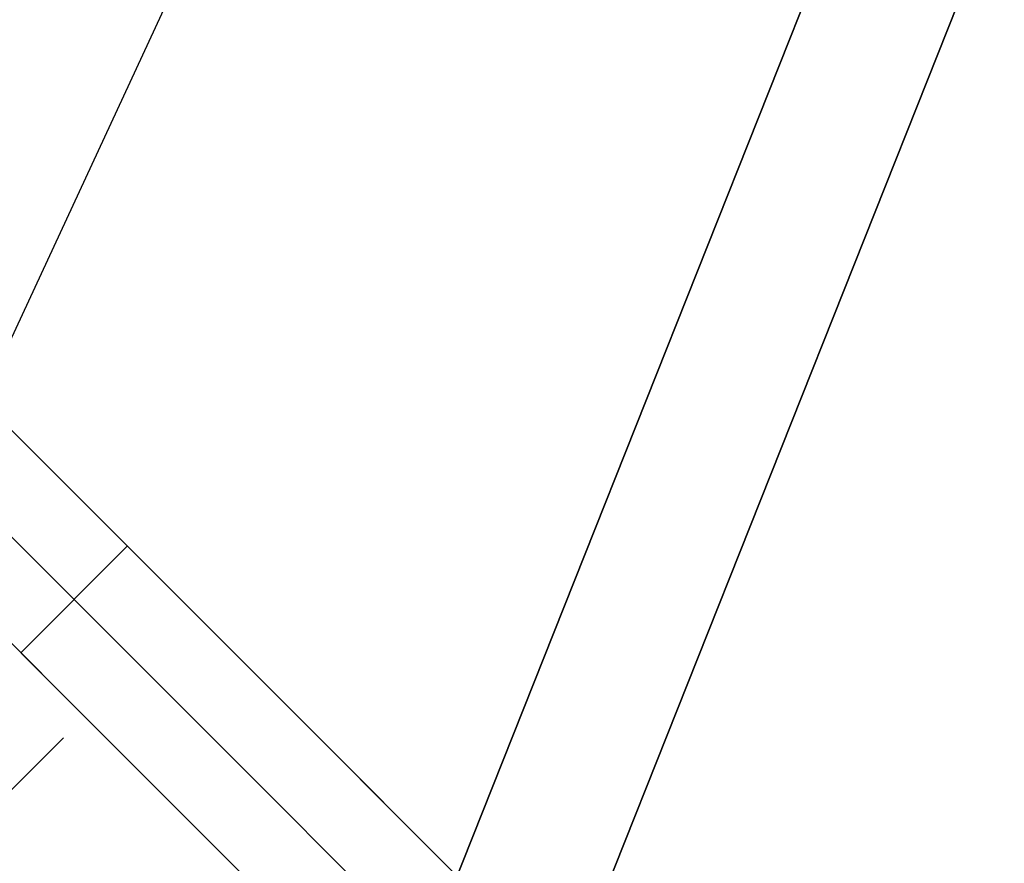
# Model space of a CAD drawing. Header units: millimetres. Extents: x -630 to 192, y -7 to 1615.
# Tile 27 of 249: x -587.18 to -577.37, y 57.17 to 65.56. Entities that reach past the tile are written whole.
import ezdxf

# ---------------------------------------------------------------- set-up
doc = ezdxf.new("R2010")
doc.units = ezdxf.units.MM
doc.header["$MEASUREMENT"] = 0
doc.layers.add('OVIDIO 160x80x72h', color=7, linetype='Continuous')

msp = doc.modelspace()

# ---------------------------------------------------------------- linework, layer by layer
at = {"layer": 'OVIDIO 160x80x72h', "extrusion": (0.108979, 0.202852, 0.973126)}
for points in [[(553.5254, 272.455), (553.5254, 433.1109)], [(553.5254, 433.1109), (553.5254, 272.455)], [(553.2299, 433.1109), (553.2299, 272.455)], [(552.9345, 433.1109), (552.9345, 272.455)], [(552.9345, 272.455), (552.9345, 433.1109)]]:
    msp.add_lwpolyline(points, dxfattribs=at)
at = {"layer": 'OVIDIO 160x80x72h', "extrusion": (-0.045678, -0.114881, 0.992329)}
for points in [[(-561.1745, -79.4979), (-561.1745, 29.4169)], [(-559.343, 30.0706), (-559.343, -76.7853)], [(-559.343, -76.7853), (-559.343, 30.0706)], [(-558.8863, -76.7853), (-558.8863, 30.0706)], [(-558.8863, 30.0706), (-558.8863, -76.7853)], [(-560.487, -79.4979), (-560.487, 29.4179)]]:
    msp.add_lwpolyline(points, dxfattribs=at)
at = {"layer": 'OVIDIO 160x80x72h', "extrusion": (0.021464, 0.046296, 0.998697)}
for points in [[(559.0309, 153.3604), (559.0309, 254.663)], [(560.5168, 154.3242), (560.5168, 254.8372)]]:
    msp.add_lwpolyline(points, dxfattribs=at)
at = {"layer": 'OVIDIO 160x80x72h', "extrusion": (0.235702, 0.235702, 0.942809)}
for points in [[(442.3418, 639.8066), (442.3418, 530.7288)], [(441.3931, 530.7288), (441.3931, 639.8066)], [(439.4957, 639.8066), (439.4957, 530.7288)], [(438.547, 530.7288), (438.547, 639.8066)], [(426.0061, 618.8965), (426.0061, 513.4885)], [(422.4996, 613.8023), (422.4996, 509.2619)]]:
    msp.add_lwpolyline(points, dxfattribs=at)
at = {"layer": 'OVIDIO 160x80x72h', "extrusion": (0.108989, 0.202866, 0.973122)}
for points in [[(552.524, 416.5061), (552.524, 359.125)], [(552.524, 359.125), (552.524, 416.5061)], [(551.811, 359.125), (551.811, 416.5061)]]:
    msp.add_lwpolyline(points, dxfattribs=at)
at = {"layer": 'OVIDIO 160x80x72h', "extrusion": (0.108986, 0.202861, 0.973124)}
for points in [[(551.0986, 359.1201), (551.0986, 416.5012)], [(551.0986, 416.5012), (551.0986, 359.1201)]]:
    msp.add_lwpolyline(points, dxfattribs=at)
at = {"layer": 'OVIDIO 160x80x72h', "extrusion": (0.202852, 0.108979, 0.973126)}
for points in [[(290.563, 519.5545), (290.563, 680.2104)], [(290.563, 680.2104), (290.563, 519.5545)], [(290.2675, 680.2104), (290.2675, 519.5545)], [(289.9721, 519.5545), (289.9721, 680.2104)], [(289.9721, 680.2104), (289.9721, 519.5545)]]:
    msp.add_lwpolyline(points, dxfattribs=at)
at = {"layer": 'OVIDIO 160x80x72h', "extrusion": (0.046296, 0.021464, 0.998697)}
for points in [[(268.0672, 456.0707), (268.0672, 557.3752)], [(266.581, 457.0389), (266.581, 557.5502)]]:
    msp.add_lwpolyline(points, dxfattribs=at)
at = {"layer": 'OVIDIO 160x80x72h', "extrusion": (-0.287767, -0.106919, 0.951713)}
for points in [[(-255.5646, -292.6331), (-255.5646, -268.2385)], [(-255.5646, -268.2385), (-255.5646, -292.6331)], [(-255.4772, -268.6792), (-255.4772, -292.6331)], [(-255.3898, -292.6331), (-255.3898, -269.1199)], [(-255.3898, -269.1199), (-255.3898, -292.6331)]]:
    msp.add_lwpolyline(points, dxfattribs=at)
at = {"layer": 'OVIDIO 160x80x72h', "extrusion": (0.999884, 0.000231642, -0.015217)}
for points in [[(65.6203, -9.1421), (55.5167, 654.5109)], [(65.0935, -9.1617), (54.9897, 654.5028)], [(54.9897, 654.5028), (65.0935, -9.1617)], [(64.1202, -9.143), (54.0169, 654.488)]]:
    msp.add_lwpolyline(points, dxfattribs=at)
at = {"layer": 'OVIDIO 160x80x72h', "extrusion": (0.999884, 0.000231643, -0.015217)}
for points in [[(54.9894, 654.5028), (65.0926, -9.1229)], [(65.0926, -9.1229), (54.9894, 654.5028)]]:
    msp.add_lwpolyline(points, dxfattribs=at)
at = {"layer": 'OVIDIO 160x80x72h'}
for points in [[(-590.7358, 64.9558), (-581.473, 55.693)], [(-581.473, 55.693), (-590.7358, 64.9558)], [(-591.2662, 64.4255), (-582.0034, 55.1626)], [(-582.5337, 54.6323), (-591.7965, 63.8951)], [(-591.7965, 63.8951), (-582.5337, 54.6323)], [(-587.1651, 59.2637), (-586.1044, 60.3244)], [(-586.7408, 58.4151), (-622.9322, 22.2238)]]:
    msp.add_lwpolyline(points, dxfattribs=at)
at = {"layer": 'OVIDIO 160x80x72h', "extrusion": (0.000231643, 0.999884, 0.015217)}
for points in [[(582.1323, 662.5282), (592.2356, -1.1057)], [(592.2356, -1.1057), (582.1323, 662.5282)], [(591.8113, -1.104), (581.7081, 662.5217)], [(581.7081, 662.5217), (591.8113, -1.104)]]:
    msp.add_lwpolyline(points, dxfattribs=at)
at = {"layer": 'OVIDIO 160x80x72h', "extrusion": (0.015219, -0.015219, 0.999768)}
for points in [[(-590.6654, 64.8094), (-590.6978, 64.841), (-590.7311, 64.8719), (-590.7652, 64.9019), (-590.8001, 64.9311), (-590.8357, 64.9594), (-590.872, 64.9868), (-590.909, 65.0133), (-590.9467, 65.0388), (-590.9849, 65.0634), (-591.0237, 65.0869), (-591.0631, 65.1095), (-591.1029, 65.131), (-591.1431, 65.1514), (-591.1838, 65.1708), (-591.2248, 65.1891), (-591.2662, 65.2063), (-591.3078, 65.2225), (-591.3497, 65.2376), (-591.3917, 65.2515), (-591.4339, 65.2644), (-591.4762, 65.2762), (-591.5186, 65.2869), (-591.5611, 65.2965), (-591.6035, 65.3051), (-591.6459, 65.3126), (-591.6881, 65.319), (-591.7303, 65.3244), (-591.7723, 65.3288), (-591.8142, 65.3322), (-591.8558, 65.3345), (-591.8971, 65.336), (-591.9382, 65.3364), (-591.9793, 65.3359), (-592.0206, 65.3345), (-592.0623, 65.3321), (-592.1041, 65.3287), (-592.1461, 65.3244), (-592.1883, 65.3189), (-592.2306, 65.3125), (-592.2729, 65.305), (-592.3154, 65.2964), (-592.3578, 65.2868), (-592.4002, 65.2761), (-592.4425, 65.2643), (-592.4847, 65.2514), (-592.5267, 65.2374), (-592.5686, 65.2223), (-592.6102, 65.2062), (-592.6516, 65.1889), (-592.6926, 65.1706), (-592.7333, 65.1512), (-592.7735, 65.1308), (-592.8133, 65.1093), (-592.8527, 65.0867), (-592.8915, 65.0632), (-592.9297, 65.0386), (-592.9673, 65.0131), (-593.0043, 64.9866), (-593.0406, 64.9592), (-593.0763, 64.9308), (-593.1111, 64.9016), (-593.1452, 64.8716), (-593.1785, 64.8407), (-593.2109, 64.8091)], [(-590.6654, 64.8094), (-581.2878, 55.434)], [(-591.7259, 63.7486), (-591.7311, 63.7536), (-591.7364, 63.7585), (-591.7418, 63.7634), (-591.7474, 63.7681), (-591.7531, 63.7727), (-591.7589, 63.7771), (-591.7649, 63.7814), (-591.771, 63.7856), (-591.7772, 63.7897), (-591.7835, 63.7936), (-591.7899, 63.7973), (-591.7965, 63.8009), (-591.8031, 63.8044), (-591.8098, 63.8076), (-591.8165, 63.8107), (-591.8234, 63.8137), (-591.8303, 63.8164), (-591.8373, 63.819), (-591.8444, 63.8214), (-591.8515, 63.8237), (-591.8586, 63.8257), (-591.8658, 63.8276), (-591.873, 63.8293), (-591.8802, 63.8308), (-591.8875, 63.8321), (-591.8947, 63.8333), (-591.902, 63.8342), (-591.9092, 63.835), (-591.9164, 63.8356), (-591.9237, 63.8361), (-591.9309, 63.8363), (-591.938, 63.8364), (-591.9452, 63.8363), (-591.9524, 63.8361), (-591.9596, 63.8356), (-591.9669, 63.835), (-591.9741, 63.8342), (-591.9814, 63.8333), (-591.9886, 63.8321), (-591.9959, 63.8308), (-592.0031, 63.8293), (-592.0103, 63.8276), (-592.0175, 63.8257), (-592.0246, 63.8236), (-592.0317, 63.8214), (-592.0388, 63.819), (-592.0457, 63.8164), (-592.0527, 63.8136), (-592.0595, 63.8107), (-592.0663, 63.8076), (-592.073, 63.8043), (-592.0796, 63.8009), (-592.0861, 63.7973), (-592.0926, 63.7935), (-592.0989, 63.7896), (-592.1051, 63.7856), (-592.1112, 63.7814), (-592.1171, 63.7771), (-592.123, 63.7726), (-592.1287, 63.768), (-592.1343, 63.7633), (-592.1397, 63.7585), (-592.145, 63.7536), (-592.1502, 63.7485)], [(-591.7259, 63.7486), (-582.3484, 54.3732)]]:
    msp.add_lwpolyline(points, dxfattribs=at)
at = {"layer": 'OVIDIO 160x80x72h', "extrusion": (0.000231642, 0.999884, 0.015217)}
msp.add_lwpolyline([(583.7801, -1.0142), (576.3228, 488.8178)], dxfattribs=at)
at = {"layer": 'OVIDIO 160x80x72h', "extrusion": (-0.052191, -0.121008, 0.991279)}
for points in [[(-554.4955, -87.0499), (-554.4955, -89.7637)], [(-554.4955, -89.7637), (-554.4955, -87.0499)]]:
    msp.add_lwpolyline(points, dxfattribs=at)
at = {"layer": 'OVIDIO 160x80x72h', "extrusion": (-0.055576, -0.123922, 0.990734)}
msp.add_lwpolyline([(-551.6739, -94.8629), (-551.6739, -92.1476)], dxfattribs=at)
at = {"layer": 'OVIDIO 160x80x72h', "extrusion": (-0.059039, -0.126731, 0.990179)}
for points in [[(-548.7415, -99.9351), (-548.7415, -97.2176)], [(-548.7415, -97.2176), (-548.7415, -99.9351)]]:
    msp.add_lwpolyline(points, dxfattribs=at)
at = {"layer": 'OVIDIO 160x80x72h', "extrusion": (0.000995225, 0.999995, -0.002882)}
for points in [[(579.1384, 667.7066), (578.6488, 666.2887)], [(578.6488, 666.2887), (579.1384, 667.7066)]]:
    msp.add_lwpolyline(points, dxfattribs=at)
at = {"layer": 'OVIDIO 160x80x72h', "extrusion": (0.000995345, 0.999995, -0.002882)}
msp.add_lwpolyline([(578.6489, 666.2887), (579.1385, 667.7066)], dxfattribs=at)
at = {"layer": 'OVIDIO 160x80x72h'}
for points in [[(-543.6786, 155.4878, 681.041), (-583.1794, 56.1419, 667.7216), (-583.4544, 55.4503, 667.6288)], [(-583.4544, 55.4503, 667.6288), (-583.1794, 56.1419, 667.7216), (-543.6786, 155.4878, 681.041)], [(-582.1475, 54.8699, 668.082), (-581.8725, 55.5615, 668.1747), (-542.3718, 154.9075, 681.4941)], [(-542.3718, 154.9075, 681.4941), (-581.8725, 55.5615, 668.1747), (-582.1475, 54.8699, 668.082)]]:
    msp.add_polyline3d(points, dxfattribs=at)

doc.saveas('drawing.dxf')
